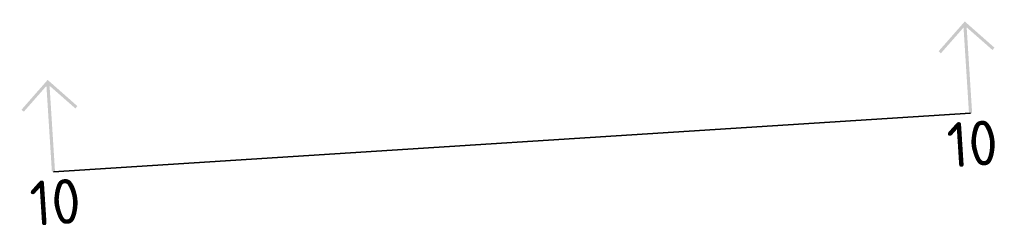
# Model space of a CAD drawing. Header units: metres. Extents: x 162359 to 162848, y 502589 to 502892.
# Tile 3 of 49: x 162606.72 to 162628.67, y 502854.5 to 502859.1. Entities that reach past the tile are written whole.
import ezdxf
from ezdxf.enums import TextEntityAlignment as Align

# ---------------------------------------------------------------- set-up
doc = ezdxf.new("R2010")
doc.units = ezdxf.units.M
doc.layers.add('X-XX-AL-VERWIJZING-S-200', color=7, linetype='Continuous', lineweight=18)
doc.layers.add('X-XX-AL-VERWIJZING_DOORSNEDE DAGNL-G', color=7, linetype='Continuous', lineweight=35)
doc.styles.add('NLCS-ISO', font='NLCS-ISO.ttf')

# ---------------------------------------------------------------- blocks, each defined once
blk = doc.blocks.new('SAL-VERWIJZING_AANZICHT_BOVEN-SO')
h = blk.add_hatch(color=256)
h.dxf.hatch_style = 1
h.paths.add_polyline_path([(0, 10.25), (-3.12, 7.12), (-2.88, 6.88), (-0.18, 9.58), (-0.18, 0), (0.17, 0), (0.17, 9.58), (2.88, 6.88), (3.12, 7.12)])
at = {"lineweight": 50, "style": 'NLCS-ISO'}
blk.add_attdef('...', text='', height=5, dxfattribs=at).set_placement((-0.02, -0.9), align=Align.TOP_CENTER)

msp = doc.modelspace()

# ---------------------------------------------------------------- linework, layer by layer
at = {"layer": 'X-XX-AL-VERWIJZING_DOORSNEDE DAGNL-G'}
msp.add_line((162607.477, 502855.716), (162627.918, 502857.018), dxfattribs=at)

# ---------------------------------------------------------------- block references
at = {"layer": 'X-XX-AL-VERWIJZING-S-200', "xscale": 0.2, "yscale": 0.2, "zscale": 0.2, "rotation": 3.64467211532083}
for p in [(162627.918, 502857.018), (162607.477, 502855.716)]:
    msp.add_blockref('SAL-VERWIJZING_AANZICHT_BOVEN-SO', p, dxfattribs=at).add_auto_attribs({'...': '10'})

doc.saveas('drawing.dxf')
